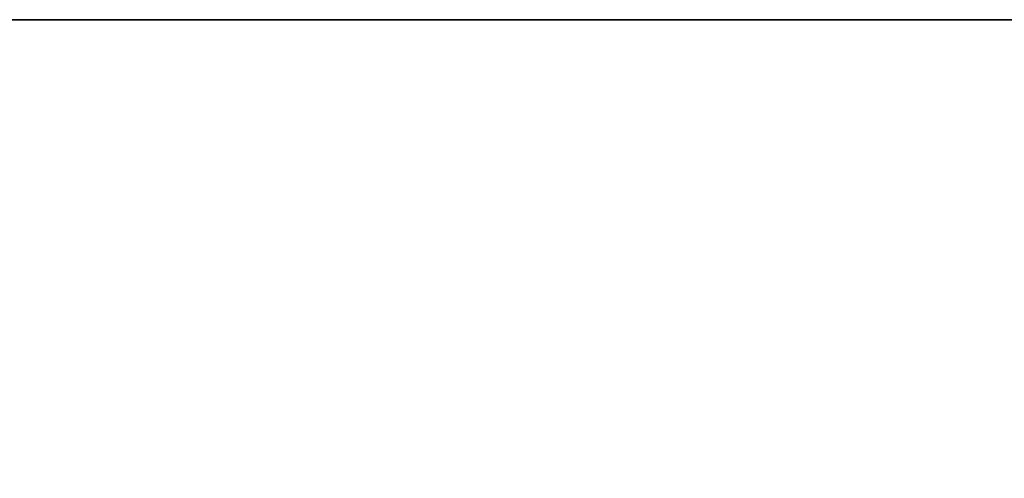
# Model space of a CAD drawing. Header units: millimetres. Extents: x -603 to 3703, y -115 to 193.
# Tile 124 of 256: x 302 to 358, y 21 to 47. Entities that reach past the tile are written whole.
import ezdxf

# ---------------------------------------------------------------- set-up
doc = ezdxf.new("R2010")
doc.units = ezdxf.units.MM
doc.layers.add('151', color=7, linetype='Continuous', true_color=0xffffff)

# ---------------------------------------------------------------- blocks, each defined once
blk = doc.blocks.new('UG_SURFACE_001')
at = {"layer": '151', "color": 252, "linetype": 'Continuous', "lineweight": 35}
for points in [[(603, -18, 2212.25), (603, 174.4, 2212.25), (-603, 174.4, 2212.25), (-603, -18, 2212.25)], [(-453, -18, 2062.25), (-453, 174.4, 2062.25), (453, 174.4, 2062.25), (453, -18, 2062.25)]]:
    blk.add_3dface(points, dxfattribs=at)
blk = doc.blocks.new('UG_SURFACE_035')
at = {"layer": '151', "color": 252, "linetype": 'Continuous', "lineweight": 35}
for points in [[(-399.5, 7.25, 2006.75), (399.5, 7.25, 2006.75), (399.5, 46.92, 2006.75), (-399.5, 46.92, 2006.75)], [(-398, 7.25, 2005.25), (-398, 46.92, 2005.25), (398, 46.92, 2005.25), (398, 7.25, 2005.25)]]:
    blk.add_3dface(points, dxfattribs=at)

msp = doc.modelspace()

# ---------------------------------------------------------------- linework, layer by layer
at = {"layer": '151', "color": 252, "linetype": 'Continuous', "lineweight": 35, "true_color": 0x939598}
for p, q in [((399.5, 46.92, 2006.75), (-399.5, 46.92, 2006.75)), ((398, 46.92, 2005.25), (-398, 46.92, 2005.25))]:
    msp.add_line(p, q, dxfattribs=at)

# ---------------------------------------------------------------- block references
for name in ['UG_SURFACE_001', 'UG_SURFACE_035']:
    msp.add_blockref(name, (0, 0), dxfattribs=at)

doc.saveas('drawing.dxf')
